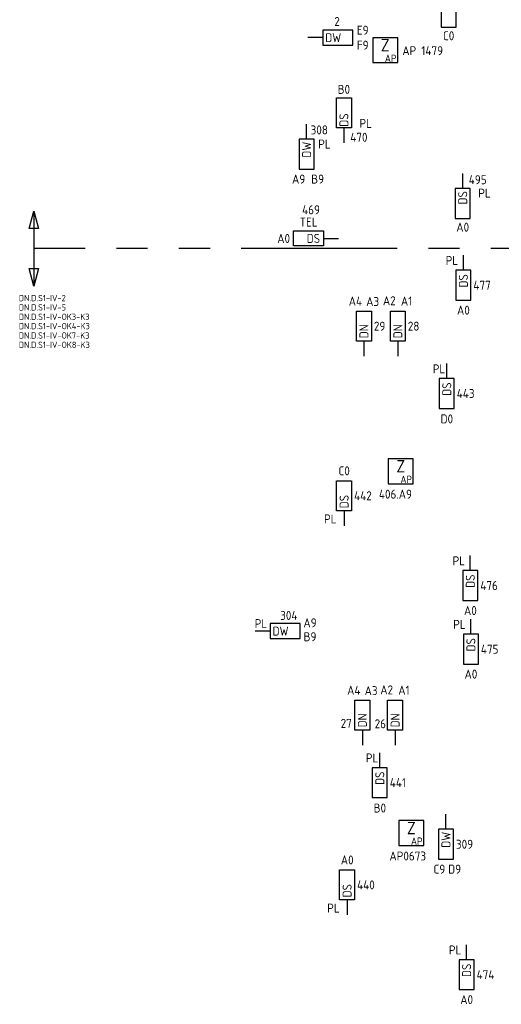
# Model space of a CAD drawing. Header units: millimetres. Extents: x 4336 to 79204, y -9688 to 63134.
# Tile 2 of 38: x 4336 to 13985, y 8393 to 28129. Entities that reach past the tile are written whole.
import ezdxf
from ezdxf.enums import TextEntityAlignment as Align

# ---------------------------------------------------------------- set-up
doc = ezdxf.new("R2010")
doc.units = ezdxf.units.MM
doc.header["$LTSCALE"] = 100
doc.linetypes.add('B0801', pattern=[62.5, 31.25, -6.25, 6.25, -6.25, 6.25, -6.25])
doc.layers.get('0').update_dxf_attribs({"linetype": 'CONTINUOUS'})
for name, color, linetype in [('EB6416--_ATTRIB', 1, 'CONTINUOUS'), ('EB6445--_ATTRIB', 2, 'CONTINUOUS'), ('EL631005_KSTSCH', 6, 'B0801'), ('EL6416--_WIRELESS-Z', 1, 'CONTINUOUS'), ('EL6445--_DATANET', 3, 'CONTINUOUS'), ('EL6522--_TOEGCTRL', 3, 'CONTINUOUS'), ('ET$1B---_OPSCHRIFT', 3, 'CONTINUOUS')]:
    doc.layers.add(name, color=color, linetype=linetype)
doc.styles.add('1_5', font='isocp.shx', dxfattribs={"height": 1.5})
doc.styles.add('1_8', font='iso')
doc.styles.add('2_5', font='isocp.shx', dxfattribs={"height": 2.5})
doc.styles.add('5_0', font='iso', dxfattribs={"height": 5})
doc.styles.add('NORATT', font='isocp.shx')
doc.styles.add('Normaal_staand', font='isocp.shx')

# ---------------------------------------------------------------- blocks, each defined once
blk = doc.blocks.new('EA644501')
for p, q in [((-1.5, 6), (-1.5, 0)), ((1.5, 6), (-1.5, 6)), ((1.5, 0), (1.5, 6)), ((-1.5, 0), (1.5, 0))]:
    blk.add_line(p, q)
at = {"color": 2}
blk.add_line((0, 0), (0, -3), dxfattribs=at)
at = {"style": '1_8', "flags": 9}
blk.add_attdef('NUMMER', text='', height=1.8, rotation=90, dxfattribs=at).set_placement((-3.5, 8), align=Align.BOTTOM_LEFT)
at = {"style": '1_8'}
for tag, flags, p in [('NUMMERAP', 9, (-1.5, 8)), ('NUMMERA', 8, (-1.5, 8)), ('NUMMERBP', 9, (1.5, 8)), ('NUMMERB', 8, (1.5, 8))]:
    blk.add_attdef(tag, text='', height=1.8, rotation=90, dxfattribs=dict(at, flags=flags)).set_placement(p, align=Align.MIDDLE_CENTER)
at = {"style": '1_8', "flags": 8}
blk.add_attdef('CODE', text='', height=1.8, rotation=90, dxfattribs=at).set_placement((0, 0.5), align=Align.MIDDLE_LEFT)
at = {"style": '1_8', "flags": 9}
for tag, p in [('TYPE', (0, 4)), ('PDATE', (0, 2)), ('FABR', (0, 3)), ('PCODE', (0, 0)), ('PVERS', (0, 1))]:
    blk.add_attdef(tag, text='', height=1.8, dxfattribs=at).set_placement(p, align=Align.MIDDLE_CENTER)
for tag in ['VERD', 'PATCHSTR', 'PANEEL']:
    blk.add_attdef(tag, text='', height=1.8, dxfattribs=at).set_placement((2, 0), align=Align.BOTTOM_LEFT)
blk = doc.blocks.new('ES111271')
at = {"color": 0}
blk.add_line((0, 15), (0, -15), dxfattribs=at)
for points in [[(-1.87, 8), (0, 15), (1.87, 8)], [(1.87, -8), (0, -15), (-1.87, -8)]]:
    blk.add_lwpolyline(points, close=True, dxfattribs=at)
at = {"color": 0, "style": '5_0', "flags": 8}
blk.add_attdef('KAST-1', text='', height=5, rotation=270, dxfattribs=at).set_placement((0, 17.5), align=Align.MIDDLE_RIGHT)
at = {"style": '1_8', "flags": 8}
blk.add_attdef('M_CODE', text='', height=1.8, dxfattribs=at).set_placement((0, 0), align=Align.MIDDLE_CENTER)
at = {"color": 0, "style": '5_0', "flags": 8}
blk.add_attdef('KAST-2', text='', height=5, rotation=270, dxfattribs=at).set_placement((0, -17.5), align=Align.MIDDLE_LEFT)
blk = doc.blocks.new('Wrls-Zender')
blk.add_lwpolyline([(-2.5, -2.5), (2.5, -2.5), (2.5, 2.5), (-2.5, 2.5)], close=True)
at = {"style": '2_5'}
blk.add_text('Z', height=2.5, dxfattribs=at).set_placement((0, 1), align=Align.MIDDLE_CENTER)
at = {"style": '1_5'}
blk.add_text('AP', height=1.5, dxfattribs=at).set_placement((2.25, -2.38), align=Align.RIGHT)
at = {"style": '1_8', "flags": 8}
blk.add_attdef('ADRES', (3, -2.5), '', height=1.8, dxfattribs=at)
at = {"style": '1_8', "flags": 9}
blk.add_attdef('M_CODE', text='', height=1.8, dxfattribs=at).set_placement((-2.5, -4.5), align=Align.MIDDLE_LEFT)

msp = doc.modelspace()

# ---------------------------------------------------------------- linework, layer by layer
at = {"layer": 'EL631005_KSTSCH'}
msp.add_line((30649, 23541), (4620, 23541), dxfattribs=at)

# ---------------------------------------------------------------- block references
at = {"layer": 'EL6416--_WIRELESS-Z'}
ref = msp.add_blockref('Wrls-Zender', (11659, 27518), dxfattribs=dict(at, xscale=100, yscale=100, zscale=100))
ref.add_attrib('ADRES', 'AP 1479', (12002, 27418), dxfattribs={"layer": 'EB6416--_ATTRIB', "color": 1, "height": 180, "style": 'NORATT', "flags": 8})
ref = msp.add_blockref('Wrls-Zender', (11971, 19078), dxfattribs=dict(at, xscale=100, yscale=100, zscale=100))
ref.add_attrib('ADRES', '406.A9', (11533, 18528), dxfattribs={"layer": 'EB6416--_ATTRIB', "color": 1, "height": 180, "style": 'NORATT', "flags": 8})
ref = msp.add_blockref('Wrls-Zender', (12183, 11825), dxfattribs=dict(at, xscale=100, yscale=100, zscale=100))
ref.add_attrib('ADRES', 'AP0673', (11744, 11275), dxfattribs={"layer": 'EB6416--_ATTRIB', "color": 1, "height": 180, "style": 'NORATT', "flags": 8})
at = {"layer": 'EL6445--_DATANET'}
ref = msp.add_blockref('EA644501', (12930, 28580), dxfattribs=dict(at, xscale=100, yscale=100, zscale=100, rotation=180))
ref.add_attrib('CODE', 'DS', dxfattribs={"layer": 'EB6445--_ATTRIB', "color": 1, "height": 180, "rotation": 90, "style": 'NORATT', "flags": 8}).set_placement((12930, 28530), align=Align.MIDDLE_RIGHT)
ref.add_attrib('NUMMERA', 'C0', dxfattribs={"layer": 'EB6445--_ATTRIB', "color": 1, "height": 180, "style": 'NORATT', "flags": 8}).set_placement((12930, 27807), align=Align.MIDDLE_CENTER)
ref.add_attrib('FABR', 'PL', dxfattribs={"layer": '0', "color": 1, "height": 180, "style": '1_8', "flags": 8}).set_placement((13367, 28489), align=Align.MIDDLE_CENTER)
ref.add_attrib('TYPE', '471', dxfattribs={"layer": '0', "color": 1, "height": 180, "style": '1_8', "flags": 8}).set_placement((13230, 28759), align=Align.MIDDLE_CENTER)
ref = msp.add_blockref('EA644501', (10408, 27769), dxfattribs=dict(at, xscale=100, yscale=100, zscale=100, rotation=270))
ref.add_attrib('CODE', 'DW', dxfattribs={"layer": 'EB6445--_ATTRIB', "color": 1, "height": 180, "style": 'NORATT', "flags": 8}).set_placement((10458, 27769), align=Align.MIDDLE_LEFT)
ref.add_attrib('NUMMERA', 'E9', dxfattribs={"layer": 'EB6445--_ATTRIB', "color": 1, "height": 180, "style": 'NORATT', "flags": 8}).set_placement((11208, 27919), align=Align.MIDDLE_CENTER)
ref.add_attrib('NUMMERB', 'F9', dxfattribs={"layer": 'EB6445--_ATTRIB', "color": 1, "height": 180, "style": 'NORATT', "flags": 8}).set_placement((11208, 27619), align=Align.MIDDLE_CENTER)
ref.add_attrib('TYPE', '2', dxfattribs={"layer": 'EB6445--_ATTRIB', "color": 1, "height": 180, "style": 'NORATT', "flags": 8}).set_placement((10694, 28094), align=Align.MIDDLE_CENTER)
ref = msp.add_blockref('EA644501', (10832, 25960), dxfattribs=dict(at, xscale=-100, yscale=100, zscale=100))
ref.add_attrib('CODE', 'DS', dxfattribs={"layer": 'EB6445--_ATTRIB', "color": 1, "height": 180, "rotation": 90, "style": 'NORATT', "flags": 8}).set_placement((10832, 26251), align=Align.MIDDLE_RIGHT)
ref.add_attrib('NUMMERA', 'B0', dxfattribs={"layer": 'EB6445--_ATTRIB', "color": 1, "height": 180, "style": 'NORATT', "flags": 8}).set_placement((10831, 26733), align=Align.MIDDLE_CENTER)
ref.add_attrib('FABR', 'PL', dxfattribs={"layer": '0', "color": 1, "height": 180, "style": '1_8', "flags": 8}).set_placement((11268, 26051), align=Align.MIDDLE_CENTER)
ref.add_attrib('TYPE', '470', dxfattribs={"layer": '0', "color": 1, "height": 180, "style": '1_8', "flags": 8}).set_placement((11131, 25772), align=Align.MIDDLE_CENTER)
ref = msp.add_blockref('EA644501', (10084, 25734), dxfattribs=dict(at, xscale=100, yscale=100, zscale=100, rotation=180))
ref.add_attrib('CODE', 'DW', dxfattribs={"layer": 'EB6445--_ATTRIB', "color": 1, "height": 180, "rotation": 90, "style": 'NORATT', "flags": 8}).set_placement((10084, 25684), align=Align.MIDDLE_RIGHT)
ref.add_attrib('NUMMERA', 'A9', dxfattribs={"layer": 'EB6445--_ATTRIB', "color": 1, "height": 180, "style": 'NORATT', "flags": 8}).set_placement((9925, 24934), align=Align.MIDDLE_CENTER)
ref.add_attrib('NUMMERB', 'B9', dxfattribs={"layer": 'EB6445--_ATTRIB', "color": 1, "height": 180, "style": 'NORATT', "flags": 8}).set_placement((10305, 24934), align=Align.MIDDLE_CENTER)
ref.add_attrib('FABR', 'PL', dxfattribs={"layer": '0', "color": 1, "height": 180, "style": '1_8', "flags": 8}).set_placement((10442, 25637), align=Align.MIDDLE_CENTER)
ref.add_attrib('TYPE', '308', dxfattribs={"layer": '0', "color": 1, "height": 180, "style": '1_8', "flags": 8}).set_placement((10338, 25920), align=Align.MIDDLE_CENTER)
ref = msp.add_blockref('EA644501', (13212, 24743), dxfattribs=dict(at, xscale=100, yscale=100, zscale=100, rotation=180))
ref.add_attrib('CODE', 'DS', dxfattribs={"layer": 'EB6445--_ATTRIB', "color": 1, "height": 180, "rotation": 90, "style": 'NORATT', "flags": 8}).set_placement((13212, 24693), align=Align.MIDDLE_RIGHT)
ref.add_attrib('NUMMERA', 'A0', dxfattribs={"layer": 'EB6445--_ATTRIB', "color": 1, "height": 180, "style": 'NORATT', "flags": 8}).set_placement((13212, 23971), align=Align.MIDDLE_CENTER)
ref.add_attrib('FABR', 'PL', dxfattribs={"layer": '0', "color": 1, "height": 180, "style": '1_8', "flags": 8}).set_placement((13649, 24653), align=Align.MIDDLE_CENTER)
ref.add_attrib('TYPE', '495', dxfattribs={"layer": '0', "color": 1, "height": 180, "style": '1_8', "flags": 8}).set_placement((13512, 24922), align=Align.MIDDLE_CENTER)
ref = msp.add_blockref('EA644501', (10425, 23745), dxfattribs=dict(at, xscale=-100, yscale=100, zscale=100, rotation=90))
ref.add_attrib('CODE', 'DS', dxfattribs={"layer": 'EB6445--_ATTRIB', "color": 1, "height": 180, "style": 'NORATT', "flags": 8}).set_placement((10087, 23745), align=Align.MIDDLE_LEFT)
ref.add_attrib('NUMMERA', 'A0', dxfattribs={"layer": 'EB6445--_ATTRIB', "color": 1, "height": 180, "style": 'NORATT', "flags": 8}).set_placement((9625, 23744), align=Align.MIDDLE_CENTER)
ref.add_attrib('FABR', 'TEL', dxfattribs={"layer": '0', "color": 1, "height": 180, "style": '1_8', "flags": 8}).set_placement((10125, 24073), align=Align.MIDDLE_CENTER)
ref.add_attrib('TYPE', '469', dxfattribs={"layer": '0', "color": 1, "height": 180, "style": '1_8', "flags": 8}).set_placement((10173, 24319), align=Align.MIDDLE_CENTER)
ref = msp.add_blockref('EA644501', (13225, 23106), dxfattribs=dict(at, xscale=100, yscale=100, zscale=100, rotation=180))
ref.add_attrib('CODE', 'DS', dxfattribs={"layer": 'EB6445--_ATTRIB', "color": 1, "height": 180, "rotation": 90, "style": 'NORATT', "flags": 8}).set_placement((13225, 22761), align=Align.MIDDLE_LEFT)
ref.add_attrib('NUMMERA', 'A0', dxfattribs={"layer": 'EB6445--_ATTRIB', "color": 1, "height": 180, "style": 'NORATT', "flags": 8}).set_placement((13226, 22306), align=Align.MIDDLE_CENTER)
ref.add_attrib('VERD', 'PL', dxfattribs={"layer": 'EB6445--_ATTRIB', "color": 1, "height": 180, "style": 'NORATT', "flags": 8}).set_placement((12870, 23159), align=Align.BOTTOM_LEFT)
ref.add_attrib('TYPE', '477', dxfattribs={"layer": 'EB6445--_ATTRIB', "color": 1, "height": 180, "style": 'NORATT', "flags": 8}).set_placement((13425, 22806), align=Align.MIDDLE_LEFT)
ref = msp.add_blockref('EA644501', (11232, 21686), dxfattribs=dict(at, xscale=-100, yscale=100, zscale=100))
ref.add_attrib('CODE', 'DN', dxfattribs={"layer": 'EB6445--_ATTRIB', "color": 1, "height": 180, "rotation": 90, "style": 'NORATT', "flags": 8}).set_placement((11232, 21744), align=Align.MIDDLE_LEFT)
ref.add_attrib('NUMMERA', 'A4', dxfattribs={"layer": 'EB6445--_ATTRIB', "color": 1, "height": 180, "style": 'NORATT', "flags": 8}).set_placement((11062, 22488), align=Align.MIDDLE_CENTER)
ref.add_attrib('NUMMERB', 'A3', dxfattribs={"layer": 'EB6445--_ATTRIB', "color": 1, "height": 180, "style": 'NORATT', "flags": 8}).set_placement((11408, 22480), align=Align.MIDDLE_CENTER)
ref.add_attrib('TYPE', '29', dxfattribs={"layer": 'EB6445--_ATTRIB', "color": 1, "height": 180, "style": 'NORATT', "flags": 8}).set_placement((11432, 21986), align=Align.MIDDLE_LEFT)
ref = msp.add_blockref('EA644501', (11912, 21686), dxfattribs=dict(at, xscale=-100, yscale=100, zscale=100))
ref.add_attrib('CODE', 'DN', dxfattribs={"layer": 'EB6445--_ATTRIB', "color": 1, "height": 180, "rotation": 90, "style": 'NORATT', "flags": 8}).set_placement((11912, 21744), align=Align.MIDDLE_LEFT)
ref.add_attrib('NUMMERA', 'A2', dxfattribs={"layer": 'EB6445--_ATTRIB', "color": 1, "height": 180, "style": 'NORATT', "flags": 8}).set_placement((11741, 22495), align=Align.MIDDLE_CENTER)
ref.add_attrib('NUMMERB', 'A1', dxfattribs={"layer": 'EB6445--_ATTRIB', "color": 1, "height": 180, "style": 'NORATT', "flags": 8}).set_placement((12087, 22489), align=Align.MIDDLE_CENTER)
ref.add_attrib('TYPE', '28', dxfattribs={"layer": 'EB6445--_ATTRIB', "color": 1, "height": 180, "style": 'NORATT', "flags": 8}).set_placement((12112, 21986), align=Align.MIDDLE_LEFT)
ref = msp.add_blockref('EA644501', (12893, 20936), dxfattribs=dict(at, xscale=100, yscale=100, zscale=100, rotation=180))
ref.add_attrib('CODE', 'DS', dxfattribs={"layer": 'EB6445--_ATTRIB', "color": 1, "height": 180, "rotation": 90, "style": 'NORATT', "flags": 8}).set_placement((12893, 20591), align=Align.MIDDLE_LEFT)
ref.add_attrib('NUMMERA', 'D0', dxfattribs={"layer": 'EB6445--_ATTRIB', "color": 1, "height": 180, "style": 'NORATT', "flags": 8}).set_placement((12894, 20127), align=Align.MIDDLE_CENTER)
ref.add_attrib('VERD', ' PL', dxfattribs={"layer": 'EB6445--_ATTRIB', "color": 1, "height": 180, "style": 'NORATT', "flags": 8}).set_placement((12510, 20986), align=Align.BOTTOM_LEFT)
ref.add_attrib('TYPE', '443', dxfattribs={"layer": 'EB6445--_ATTRIB', "color": 1, "height": 180, "style": 'NORATT', "flags": 8}).set_placement((13093, 20636), align=Align.MIDDLE_LEFT)
ref = msp.add_blockref('EA644501', (10836, 18286), dxfattribs=dict(at, xscale=-100, yscale=100, zscale=100))
ref.add_attrib('CODE', 'DS', dxfattribs={"layer": 'EB6445--_ATTRIB', "color": 1, "height": 180, "rotation": 90, "style": 'NORATT', "flags": 8}).set_placement((10836, 18336), align=Align.MIDDLE_LEFT)
ref.add_attrib('NUMMERA', 'C0', dxfattribs={"layer": 'EB6445--_ATTRIB', "color": 1, "height": 180, "style": 'NORATT', "flags": 8}).set_placement((10837, 19086), align=Align.MIDDLE_CENTER)
ref.add_attrib('VERD', 'PL', dxfattribs={"layer": 'EB6445--_ATTRIB', "color": 1, "height": 180, "style": 'NORATT', "flags": 8}).set_placement((10435, 17977), align=Align.BOTTOM_LEFT)
ref.add_attrib('TYPE', '442', dxfattribs={"layer": 'EB6445--_ATTRIB', "color": 1, "height": 180, "style": 'NORATT', "flags": 8}).set_placement((11036, 18586), align=Align.MIDDLE_LEFT)
ref = msp.add_blockref('EA644501', (13364, 17086), dxfattribs=dict(at, xscale=100, yscale=100, zscale=100, rotation=180))
ref.add_attrib('CODE', 'DS', dxfattribs={"layer": 'EB6445--_ATTRIB', "color": 1, "height": 180, "rotation": 90, "style": 'NORATT', "flags": 8}).set_placement((13364, 16741), align=Align.MIDDLE_LEFT)
ref.add_attrib('NUMMERA', 'A0', dxfattribs={"layer": 'EB6445--_ATTRIB', "color": 1, "height": 180, "style": 'NORATT', "flags": 8}).set_placement((13366, 16286), align=Align.MIDDLE_CENTER)
ref.add_attrib('VERD', 'PL', dxfattribs={"layer": 'EB6445--_ATTRIB', "color": 1, "height": 180, "style": 'NORATT', "flags": 8}).set_placement((13010, 17138), align=Align.BOTTOM_LEFT)
ref.add_attrib('TYPE', '476', dxfattribs={"layer": 'EB6445--_ATTRIB', "color": 1, "height": 180, "style": 'NORATT', "flags": 8}).set_placement((13564, 16786), align=Align.MIDDLE_LEFT)
ref = msp.add_blockref('EA644501', (9353, 15873), dxfattribs=dict(at, xscale=100, yscale=100, zscale=100, rotation=270))
ref.add_attrib('CODE', 'DW', dxfattribs={"layer": 'EB6445--_ATTRIB', "color": 1, "height": 180, "style": 'NORATT', "flags": 8}).set_placement((9403, 15873), align=Align.MIDDLE_LEFT)
ref.add_attrib('NUMMERA', 'A9', dxfattribs={"layer": 'EB6445--_ATTRIB', "color": 1, "height": 180, "style": 'NORATT', "flags": 8}).set_placement((10153, 16040), align=Align.MIDDLE_CENTER)
ref.add_attrib('NUMMERB', 'B9', dxfattribs={"layer": 'EB6445--_ATTRIB', "color": 1, "height": 180, "style": 'NORATT', "flags": 8}).set_placement((10153, 15761), align=Align.MIDDLE_CENTER)
ref.add_attrib('VERD', 'PL', dxfattribs={"layer": 'EB6445--_ATTRIB', "color": 1, "height": 180, "style": 'NORATT', "flags": 8}).set_placement((9044, 15879), align=Align.BOTTOM_LEFT)
ref.add_attrib('TYPE', '304', dxfattribs={"layer": 'EB6445--_ATTRIB', "color": 1, "height": 180, "style": 'NORATT', "flags": 8}).set_placement((9728, 16188), align=Align.MIDDLE_CENTER)
ref = msp.add_blockref('EA644501', (13376, 15811), dxfattribs=dict(at, xscale=100, yscale=100, zscale=100, rotation=180))
ref.add_attrib('CODE', 'DS', dxfattribs={"layer": 'EB6445--_ATTRIB', "color": 1, "height": 180, "rotation": 90, "style": 'NORATT', "flags": 8}).set_placement((13376, 15466), align=Align.MIDDLE_LEFT)
ref.add_attrib('NUMMERA', 'A0', dxfattribs={"layer": 'EB6445--_ATTRIB', "color": 1, "height": 180, "style": 'NORATT', "flags": 8}).set_placement((13377, 15011), align=Align.MIDDLE_CENTER)
ref.add_attrib('VERD', 'PL', dxfattribs={"layer": 'EB6445--_ATTRIB', "color": 1, "height": 180, "style": 'NORATT', "flags": 8}).set_placement((13022, 15864), align=Align.BOTTOM_LEFT)
ref.add_attrib('TYPE', '475', dxfattribs={"layer": 'EB6445--_ATTRIB', "color": 1, "height": 180, "style": 'NORATT', "flags": 8}).set_placement((13576, 15511), align=Align.MIDDLE_LEFT)
ref = msp.add_blockref('EA644501', (11201, 13886), dxfattribs=dict(at, xscale=-100, yscale=100, zscale=100))
ref.add_attrib('CODE', 'DN', dxfattribs={"layer": 'EB6445--_ATTRIB', "color": 1, "height": 180, "rotation": 90, "style": 'NORATT', "flags": 8}).set_placement((11201, 13944), align=Align.MIDDLE_LEFT)
ref.add_attrib('NUMMERA', 'A4', dxfattribs={"layer": 'EB6445--_ATTRIB', "color": 1, "height": 180, "style": 'NORATT', "flags": 8}).set_placement((11030, 14688), align=Align.MIDDLE_CENTER)
ref.add_attrib('NUMMERB', 'A3', dxfattribs={"layer": 'EB6445--_ATTRIB', "color": 1, "height": 180, "style": 'NORATT', "flags": 8}).set_placement((11376, 14680), align=Align.MIDDLE_CENTER)
ref.add_attrib('TYPE', '27', dxfattribs={"layer": 'EB6445--_ATTRIB', "color": 1, "height": 180, "style": 'NORATT', "flags": 8}).set_placement((10766, 13880), align=Align.BOTTOM_LEFT)
ref = msp.add_blockref('EA644501', (11858, 13886), dxfattribs=dict(at, xscale=-100, yscale=100, zscale=100))
ref.add_attrib('CODE', 'DN', dxfattribs={"layer": 'EB6445--_ATTRIB', "color": 1, "height": 180, "rotation": 90, "style": 'NORATT', "flags": 8}).set_placement((11858, 13944), align=Align.MIDDLE_LEFT)
ref.add_attrib('NUMMERA', 'A2', dxfattribs={"layer": 'EB6445--_ATTRIB', "color": 1, "height": 180, "style": 'NORATT', "flags": 8}).set_placement((11688, 14695), align=Align.MIDDLE_CENTER)
ref.add_attrib('NUMMERB', 'A1', dxfattribs={"layer": 'EB6445--_ATTRIB', "color": 1, "height": 180, "style": 'NORATT', "flags": 8}).set_placement((12034, 14689), align=Align.MIDDLE_CENTER)
ref.add_attrib('TYPE', '26', dxfattribs={"layer": 'EB6445--_ATTRIB', "color": 1, "height": 180, "style": 'NORATT', "flags": 8}).set_placement((11447, 13872), align=Align.BOTTOM_LEFT)
ref = msp.add_blockref('EA644501', (11551, 13136), dxfattribs=dict(at, xscale=100, yscale=100, zscale=100, rotation=180))
ref.add_attrib('CODE', 'DS', dxfattribs={"layer": 'EB6445--_ATTRIB', "color": 1, "height": 180, "rotation": 90, "style": 'NORATT', "flags": 8}).set_placement((11551, 12791), align=Align.MIDDLE_LEFT)
ref.add_attrib('NUMMERA', 'B0', dxfattribs={"layer": 'EB6445--_ATTRIB', "color": 1, "height": 180, "style": 'NORATT', "flags": 8}).set_placement((11552, 12327), align=Align.MIDDLE_CENTER)
ref.add_attrib('VERD', ' PL', dxfattribs={"layer": 'EB6445--_ATTRIB', "color": 1, "height": 180, "style": 'NORATT', "flags": 8}).set_placement((11168, 13186), align=Align.BOTTOM_LEFT)
ref.add_attrib('TYPE', '441', dxfattribs={"layer": 'EB6445--_ATTRIB', "color": 1, "height": 180, "style": 'NORATT', "flags": 8}).set_placement((11751, 12836), align=Align.MIDDLE_LEFT)
ref = msp.add_blockref('EA644501', (12876, 11901), dxfattribs=dict(at, xscale=100, yscale=100, zscale=100, rotation=180))
ref.add_attrib('CODE', 'DW', dxfattribs={"layer": 'EB6445--_ATTRIB', "color": 1, "height": 180, "rotation": 90, "style": 'NORATT', "flags": 8}).set_placement((12876, 11851), align=Align.MIDDLE_RIGHT)
ref.add_attrib('NUMMERA', 'C9', dxfattribs={"layer": 'EB6445--_ATTRIB', "color": 1, "height": 180, "style": 'NORATT', "flags": 8}).set_placement((12744, 11101), align=Align.MIDDLE_CENTER)
ref.add_attrib('NUMMERB', 'D9', dxfattribs={"layer": 'EB6445--_ATTRIB', "color": 1, "height": 180, "style": 'NORATT', "flags": 8}).set_placement((13050, 11101), align=Align.MIDDLE_CENTER)
ref.add_attrib('TYPE', '309', dxfattribs={"layer": 'EB6445--_ATTRIB', "color": 1, "height": 180, "style": 'NORATT', "flags": 8}).set_placement((13076, 11601), align=Align.MIDDLE_LEFT)
ref = msp.add_blockref('EA644501', (10896, 10486), dxfattribs=dict(at, xscale=-100, yscale=100, zscale=100))
ref.add_attrib('CODE', 'DS', dxfattribs={"layer": 'EB6445--_ATTRIB', "color": 1, "height": 180, "rotation": 90, "style": 'NORATT', "flags": 8}).set_placement((10896, 10536), align=Align.MIDDLE_LEFT)
ref.add_attrib('NUMMERA', 'A0', dxfattribs={"layer": 'EB6445--_ATTRIB', "color": 1, "height": 180, "style": 'NORATT', "flags": 8}).set_placement((10898, 11286), align=Align.MIDDLE_CENTER)
ref.add_attrib('VERD', 'PL', dxfattribs={"layer": 'EB6445--_ATTRIB', "color": 1, "height": 180, "style": 'NORATT', "flags": 8}).set_placement((10496, 10177), align=Align.BOTTOM_LEFT)
ref.add_attrib('TYPE', '440', dxfattribs={"layer": 'EB6445--_ATTRIB', "color": 1, "height": 180, "style": 'NORATT', "flags": 8}).set_placement((11096, 10786), align=Align.MIDDLE_LEFT)
ref = msp.add_blockref('EA644501', (13290, 9286), dxfattribs=dict(at, xscale=100, yscale=100, zscale=100, rotation=180))
ref.add_attrib('CODE', 'DS', dxfattribs={"layer": 'EB6445--_ATTRIB', "color": 1, "height": 180, "rotation": 90, "style": 'NORATT', "flags": 8}).set_placement((13290, 8941), align=Align.MIDDLE_LEFT)
ref.add_attrib('NUMMERA', 'A0', dxfattribs={"layer": 'EB6445--_ATTRIB', "color": 1, "height": 180, "style": 'NORATT', "flags": 8}).set_placement((13291, 8486), align=Align.MIDDLE_CENTER)
ref.add_attrib('VERD', 'PL', dxfattribs={"layer": 'EB6445--_ATTRIB', "color": 1, "height": 180, "style": 'NORATT', "flags": 8}).set_placement((12936, 9338), align=Align.BOTTOM_LEFT)
ref.add_attrib('TYPE', '474', dxfattribs={"layer": 'EB6445--_ATTRIB', "color": 1, "height": 180, "style": 'NORATT', "flags": 8}).set_placement((13490, 8986), align=Align.MIDDLE_LEFT)
at = {"layer": 'EL6522--_TOEGCTRL', "xscale": 50, "yscale": 50, "zscale": 50}
msp.add_blockref('ES111271', (4620, 23541), dxfattribs=at)
msp.add_blockref('ES111271', (4620, 23541), dxfattribs=at)

# ---------------------------------------------------------------- texts
at = {"layer": 'ET$1B---_OPSCHRIFT', "color": 2, "style": 'Normaal_staand'}
for s, p in [('DN.D.S1-IV-2', (4319, 22549)), ('DN.D.S1-IV-2', (4319, 22549)), ('DN.D.S1-IV-5', (4319, 22362)), ('DN.D.S1-IV-5', (4319, 22362)), ('DN.D.S1-IV-OK3-K3', (4319, 22174)), ('DN.D.S1-IV-OK3-K3', (4319, 22174)), ('DN.D.S1-IV-OK4-K3', (4319, 21987)), ('DN.D.S1-IV-OK4-K3', (4319, 21987)), ('DN.D.S1-IV-OK7-K3', (4319, 21799)), ('DN.D.S1-IV-OK7-K3', (4319, 21799)), ('DN.D.S1-IV-OK8-K3', (4319, 21612)), ('DN.D.S1-IV-OK8-K3', (4319, 21612))]:
    msp.add_text(s, height=125, dxfattribs=at).set_placement(p, align=Align.MIDDLE_LEFT)

doc.saveas('drawing.dxf')
